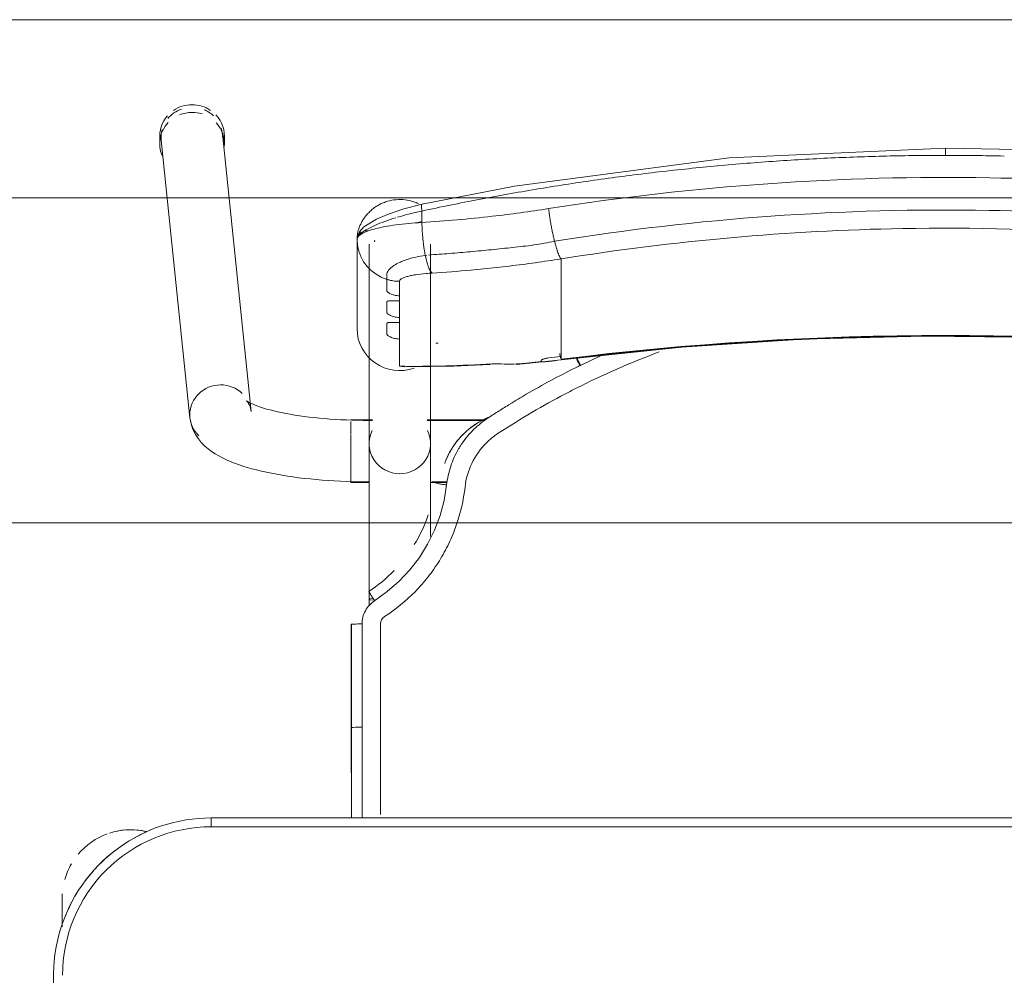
# Model space of a CAD drawing. Header units: metres. Extents: x 3 to 42.2, y -72.9 to -48.7.
# Tile 154 of 189: x 37.361 to 37.693, y -53.634 to -53.313. Entities that reach past the tile are written whole.
import ezdxf

# ---------------------------------------------------------------- set-up
doc = ezdxf.new("R2010")
doc.units = ezdxf.units.M
for name, color, linetype, lineweight in [('G-ANNO-SYMB', 7, 'Continuous', 9), ('I-FURN', 7, 'Continuous', 18), ('M-EQPM', 7, 'Continuous', 18)]:
    doc.layers.add(name, color=color, linetype=linetype, lineweight=lineweight)

# ---------------------------------------------------------------- blocks, each defined once
blk = doc.blocks.new('ConjuntoParaAlunoTamanho6 - CJA06_ConjuntoParaAlunoTamanho6-V10-1PAV')
at = {"layer": 'I-FURN', "color": 253, "true_color": 0xaaaaaa}
for p, q in [((-0.2335379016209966, 0.2018170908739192), (-0.2432124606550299, 0.2952560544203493)), ((-0.2643023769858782, 0.2945585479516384), (-0.2643023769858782, 0.2919703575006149)), ((-0.2638023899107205, 0.2931241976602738), (-0.2541278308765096, 0.1996852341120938)), ((-0.2425404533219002, 0.2919703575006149), (-0.2425404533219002, 0.2945585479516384)), ((-0.1978999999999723, 0.2596939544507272), (-0.1978999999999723, 0.2296403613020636)), ((-0.192069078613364, 0.2589589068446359), (-0.192024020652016, 0.2590556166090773)), ((-0.192024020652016, 0.2590556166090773), (-0.1919206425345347, 0.2594856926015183)), ((-0.1973389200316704, 0.2558006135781), (-0.1966477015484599, 0.2539495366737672)), ((-0.1938499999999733, 0.2581242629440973), (-0.1938499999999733, 0.190968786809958)), ((-0.1731499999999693, 0.190968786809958), (-0.1731499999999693, 0.2581242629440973)), ((-0.1966476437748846, 0.2539494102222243), (-0.1956994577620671, 0.2522107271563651)), ((-0.1956994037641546, 0.2522106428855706), (-0.1945122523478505, 0.2506185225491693)), ((-0.1749254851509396, 0.2543538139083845), (-0.174369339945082, 0.2544094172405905)), ((-0.1292314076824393, 0.2438022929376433), (-0.1292314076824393, 0.253173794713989)), ((-0.1292314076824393, 0.2421389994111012), (-0.1292314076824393, 0.2438022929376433)), ((-0.1292314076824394, 0.2421389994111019), (-0.1292314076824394, 0.2365253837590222)), ((-0.1836599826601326, 0.2407252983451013), (-0.1836599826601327, 0.2390378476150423)), ((-0.1292314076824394, 0.2365253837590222), (-0.1292314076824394, 0.2348620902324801)), ((-0.1836599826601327, 0.2334483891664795), (-0.1836599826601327, 0.2317609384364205)), ((-0.1292314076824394, 0.2348620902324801), (-0.1292314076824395, 0.2292484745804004)), ((-0.1292314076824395, 0.2292484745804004), (-0.1292314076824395, 0.2275851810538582)), ((-0.1836599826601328, 0.2261714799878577), (-0.1836599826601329, 0.2170112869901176)), ((-0.1292314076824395, 0.2275851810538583), (-0.1292314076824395, 0.2219715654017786)), ((-0.1441419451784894, 0.2175731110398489), (-0.1292586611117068, 0.219152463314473)), ((-0.1292314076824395, 0.2219715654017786), (-0.1292314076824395, 0.2203082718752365)), ((-0.1159764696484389, 0.2204774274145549), (-0.1226984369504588, 0.2173238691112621)), ((-0.1836599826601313, 0.2170112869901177), (-0.1818018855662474, 0.2167931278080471)), ((-0.1927135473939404, 0.1989367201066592), (-0.1999999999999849, 0.1989367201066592)), ((-0.154736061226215, 0.1989367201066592), (-0.1742864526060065, 0.1989367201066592)), ((-0.199999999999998, 0.1984449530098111), (-0.199999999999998, 0.1941086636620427)), ((-0.1927106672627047, 0.1987867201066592), (-0.1938499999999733, 0.1987867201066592)), ((-0.1938499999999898, 0.1987867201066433), (-0.1938499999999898, 0.1984502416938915)), ((-0.1938499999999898, 0.1984502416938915), (-0.1938499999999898, 0.1976441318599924)), ((-0.1549429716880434, 0.1987867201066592), (-0.1742893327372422, 0.1987867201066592)), ((-0.199999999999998, 0.1939272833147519), (-0.1999999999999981, 0.1857513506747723)), ((-0.1938499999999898, 0.1936664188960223), (-0.1938499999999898, 0.1916047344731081)), ((-0.1999999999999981, 0.1857279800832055), (-0.1999999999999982, 0.1792198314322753)), ((-0.1938499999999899, 0.1868796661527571), (-0.1938499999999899, 0.185819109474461)), ((-0.1938499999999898, 0.1837095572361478), (-0.1938499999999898, 0.1858191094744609)), ((-0.1999999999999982, 0.1791583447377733), (-0.1999999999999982, 0.1779367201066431)), ((-0.1938499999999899, 0.1780867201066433), (-0.1938499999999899, 0.1795051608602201)), ((-0.1999999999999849, 0.1779367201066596), (-0.1937679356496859, 0.1779367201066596)), ((-0.173232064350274, 0.1779367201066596), (-0.1675962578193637, 0.1779367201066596)), ((-0.1726767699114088, 0.1780867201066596), (-0.1675711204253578, 0.1780867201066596)), ((-0.1938499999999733, 0.1385735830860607), (-0.1938499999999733, 0.1364339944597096)), ((-0.19982526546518, 0.1302070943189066), (-0.1998241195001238, 0.0953009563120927)), ((-0.1998165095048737, 0.06488258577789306), (-0.1998241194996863, 0.09530105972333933)), ((-0.1998241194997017, 0.09530105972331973), (-0.1998198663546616, 0.09528842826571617)), ((-0.196225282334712, 0.0955583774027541), (-0.1973810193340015, 0.09554367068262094)), ((0.2470000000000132, 0.06496651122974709), (-0.2469999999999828, 0.06496651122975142)), ((-0.2469999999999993, 0.06496651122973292), (-0.2469999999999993, 0.06196651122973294)), ((0.2470000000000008, 0.06496651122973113), (-0.2469999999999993, 0.06496651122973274)), ((-0.297125, 0.02878273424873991), (-0.297125, 0.0379715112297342)), ((-0.2971250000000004, 0.03797151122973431), (-0.2971250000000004, 0.02827850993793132)), ((-0.2999999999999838, 0.01196651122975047), (-0.2999999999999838, -0.3320334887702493))]:
    blk.add_line(p, q, dxfattribs=at)
at = {"layer": 'I-FURN', "color": 253, "true_color": 0xaaaaaa, "flags": 128}
for points in [[(0.0001000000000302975, 0.290399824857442), (-0.07266958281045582, 0.2872143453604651), (-0.1448601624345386, 0.277701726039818), (-0.176032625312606, 0.2716064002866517)], [(0.1762326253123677, 0.2716064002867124), (0.1033140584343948, 0.2839819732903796), (0.03017500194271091, 0.2898535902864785), (0.0001000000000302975, 0.290399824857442)], [(-0.1760343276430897, 0.2716060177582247), (-0.1821754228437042, 0.2699680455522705), (-0.1876074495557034, 0.2681172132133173), (-0.1913128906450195, 0.2665180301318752), (-0.195567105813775, 0.2639038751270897), (-0.1970794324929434, 0.2622558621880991), (-0.1976471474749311, 0.2611297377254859), (-0.1978999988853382, 0.2597125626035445)], [(-0.1760658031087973, 0.2692828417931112), (-0.1760658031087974, 0.2683125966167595), (-0.1760658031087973, 0.2673423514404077), (-0.1760658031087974, 0.2663721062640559), (-0.1760658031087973, 0.2654018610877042)], [(-0.1978999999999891, 0.2596939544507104), (-0.1977587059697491, 0.2577280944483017), (-0.1973389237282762, 0.2558006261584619)], [(-0.1978999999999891, 0.2596939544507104), (-0.1978999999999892, 0.2521805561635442), (-0.1978999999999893, 0.244667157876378), (-0.1978999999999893, 0.2371537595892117), (-0.1978999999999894, 0.2296403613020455)], [(-0.1978999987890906, 0.2446838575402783), (-0.197899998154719, 0.2521977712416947), (-0.1978999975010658, 0.2597116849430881)], [(-0.1945121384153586, 0.2506183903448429), (-0.1931094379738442, 0.2492039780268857), (-0.191518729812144, 0.2479946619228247)], [(-0.1915186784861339, 0.2479946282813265), (-0.1897706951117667, 0.2470146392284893), (-0.1879002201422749, 0.2462823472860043)], [(-0.1878999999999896, 0.2424255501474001), (-0.1878999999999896, 0.2433897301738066), (-0.1878999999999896, 0.2443539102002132), (-0.1878999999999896, 0.2453180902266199), (-0.1878999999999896, 0.2462822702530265)], [(-0.1836599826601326, 0.2456094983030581), (-0.1836599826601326, 0.2443884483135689), (-0.1836599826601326, 0.2431673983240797), (-0.1836599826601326, 0.2419463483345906), (-0.1836599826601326, 0.2407252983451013)], [(-0.1878999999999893, 0.2351486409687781), (-0.1878999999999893, 0.2360322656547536), (-0.1878999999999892, 0.2369158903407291), (-0.1878999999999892, 0.2377995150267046), (-0.1878999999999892, 0.2386831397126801)], [(-0.1836599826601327, 0.2390378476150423), (-0.1836599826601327, 0.2376404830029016), (-0.1836599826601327, 0.2362431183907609), (-0.1836599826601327, 0.2348457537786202), (-0.1836599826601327, 0.2334483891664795)], [(-0.1878999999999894, 0.2278717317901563), (-0.1878999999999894, 0.2287553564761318), (-0.1878999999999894, 0.2296389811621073), (-0.1878999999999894, 0.2305226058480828), (-0.1878999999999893, 0.2314062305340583)], [(-0.1836599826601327, 0.2317609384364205), (-0.1836599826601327, 0.2303635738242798), (-0.1836599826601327, 0.2289662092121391), (-0.1836599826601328, 0.2275688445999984), (-0.1836599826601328, 0.2261714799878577)], [(-0.1292586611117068, 0.219152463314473), (-0.08865069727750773, 0.2234198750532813), (-0.04790057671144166, 0.2260954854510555), (-0.007073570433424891, 0.2271749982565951), (0.03376492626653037, 0.2266566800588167), (0.07454949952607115, 0.2245413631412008), (0.1152148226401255, 0.2208324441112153), (0.1294586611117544, 0.2191524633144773)], [(-0.1358999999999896, 0.2186998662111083), (-0.1358999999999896, 0.218777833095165), (-0.1358999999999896, 0.2188557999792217), (-0.1358999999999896, 0.2189337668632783), (-0.1358999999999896, 0.219011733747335)], [(-0.1292314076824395, 0.2203082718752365), (-0.1292314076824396, 0.2200743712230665), (-0.1292314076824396, 0.2198404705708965), (-0.1292314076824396, 0.2196065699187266), (-0.1292314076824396, 0.2193726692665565)], [(-0.1811141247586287, 0.2167731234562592), (-0.1653257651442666, 0.2170099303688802), (-0.1533056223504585, 0.2176050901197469)], [(-0.2335379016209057, 0.2018170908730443), (-0.233728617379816, 0.2028696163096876), (-0.2340307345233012, 0.2037613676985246), (-0.2343720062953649, 0.2044473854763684), (-0.2346851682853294, 0.2049236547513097), (-0.2349211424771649, 0.205211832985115), (-0.2350504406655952, 0.2053439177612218), (-0.2350704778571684, 0.2053619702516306)], [(-0.2350704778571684, 0.2053619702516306), (-0.2350077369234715, 0.2053133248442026), (-0.2348200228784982, 0.2051835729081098), (-0.2345106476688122, 0.2049931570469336), (-0.2340848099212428, 0.204758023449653), (-0.2335484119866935, 0.2044905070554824), (-0.2329074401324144, 0.2042001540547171), (-0.2321676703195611, 0.2038943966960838), (-0.2313345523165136, 0.2035790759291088), (-0.2304131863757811, 0.2032588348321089), (-0.2294083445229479, 0.2029374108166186), (-0.2283245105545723, 0.2026178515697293), (-0.227165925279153, 0.2023026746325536), (-0.2259366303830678, 0.2019939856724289), (-0.2246405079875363, 0.2016935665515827), (-0.2232813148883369, 0.2014029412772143), (-0.2218627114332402, 0.201123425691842), (-0.2203882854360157, 0.2008561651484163), (-0.2188615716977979, 0.2006021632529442), (-0.2172860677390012, 0.2003623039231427), (-0.2156652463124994, 0.2001373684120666), (-0.214002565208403, 0.1999280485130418), (-0.2123014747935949, 0.1997349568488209), (-0.2105654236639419, 0.1995586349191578), (-0.2087978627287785, 0.1993995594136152), (-0.207002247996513, 0.199258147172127), (-0.2051820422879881, 0.1991347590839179), (-0.2033407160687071, 0.1990297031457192), (-0.2014817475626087, 0.1989432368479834), (-0.1996086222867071, 0.1988755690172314), (-0.1977248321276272, 0.1988268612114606), (-0.1958338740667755, 0.1987972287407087), (-0.1939392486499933, 0.1987867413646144), (-0.1938499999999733, 0.1987867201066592)], [(-0.2541278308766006, 0.1996852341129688), (-0.2537524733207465, 0.1976222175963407), (-0.2531060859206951, 0.1957226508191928), (-0.2522614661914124, 0.1940331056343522), (-0.2512866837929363, 0.1925592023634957), (-0.2502318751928, 0.1912808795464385), (-0.2491278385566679, 0.19016772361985), (-0.2479903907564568, 0.1891887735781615), (-0.2468256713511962, 0.1883170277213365), (-0.2456343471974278, 0.1875306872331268), (-0.2444143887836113, 0.186812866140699), (-0.2431627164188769, 0.1861507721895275), (-0.2418761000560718, 0.1855348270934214), (-0.2405516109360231, 0.1849579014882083), (-0.2391868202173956, 0.1844147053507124), (-0.237779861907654, 0.1839013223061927), (-0.236329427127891, 0.1834148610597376), (-0.2348347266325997, 0.1829531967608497), (-0.2332954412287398, 0.1825147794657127), (-0.2317116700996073, 0.1820984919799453), (-0.2300838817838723, 0.1817035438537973), (-0.228412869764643, 0.1813293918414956), (-0.226699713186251, 0.1809756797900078), (-0.2249457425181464, 0.180642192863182), (-0.2231525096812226, 0.180328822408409), (-0.2213217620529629, 0.1800355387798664), (-0.219455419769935, 0.1797623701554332), (-0.2175555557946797, 0.1795093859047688), (-0.2156243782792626, 0.1792766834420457), (-0.2136642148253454, 0.1790643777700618), (-0.2116774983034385, 0.1788725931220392), (-0.2096667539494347, 0.1787014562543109), (-0.207634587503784, 0.1785510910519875), (-0.2055836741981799, 0.1784216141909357), (-0.2035167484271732, 0.1783131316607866), (-0.2014365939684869, 0.178225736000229), (-0.199346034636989, 0.1781595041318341), (-0.197247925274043, 0.1781144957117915), (-0.1951451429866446, 0.1780907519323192), (-0.1938499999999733, 0.1780867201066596)], [(-0.1938499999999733, 0.1385735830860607), (-0.1938499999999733, 0.1405709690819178), (-0.1938499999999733, 0.1425707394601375), (-0.1938499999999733, 0.1445696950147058), (-0.1938499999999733, 0.1465646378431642), (-0.1938499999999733, 0.1485523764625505), (-0.1938499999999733, 0.1505297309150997), (-0.1938499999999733, 0.1524935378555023), (-0.1938499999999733, 0.1544406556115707), (-0.1938499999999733, 0.1563679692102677), (-0.1938499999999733, 0.1582723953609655), (-0.1938499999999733, 0.1601508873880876), (-0.1938499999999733, 0.1620004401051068), (-0.1938499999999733, 0.1638180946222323), (-0.1938499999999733, 0.1656009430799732), (-0.1938499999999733, 0.1673461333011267), (-0.1938499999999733, 0.1690508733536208), (-0.1938499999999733, 0.170712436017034), (-0.1938499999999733, 0.1723281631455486), (-0.1938499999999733, 0.1738954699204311), (-0.1938499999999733, 0.1754118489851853), (-0.1938499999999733, 0.1768748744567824), (-0.1938499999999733, 0.1782822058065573), (-0.1938499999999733, 0.1796315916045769), (-0.1938499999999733, 0.1809208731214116), (-0.1938499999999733, 0.1821479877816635), (-0.1938499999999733, 0.1833109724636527), (-0.1938499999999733, 0.1844079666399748), (-0.1938499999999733, 0.1854372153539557), (-0.1938499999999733, 0.1863970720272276), (-0.1938499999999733, 0.1872860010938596), (-0.1938499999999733, 0.1881025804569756), (-0.1938499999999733, 0.1888455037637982), (-0.1938499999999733, 0.1895135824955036), (-0.1938499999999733, 0.1901057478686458), (-0.1938499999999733, 0.1906210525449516), (-0.1938499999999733, 0.190968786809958)], [(-0.1731499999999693, 0.190968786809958), (-0.1731499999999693, 0.1905139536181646), (-0.1731499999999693, 0.189981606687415), (-0.1731499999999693, 0.1893725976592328), (-0.1731499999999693, 0.1886879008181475), (-0.1731499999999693, 0.1879286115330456), (-0.1731499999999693, 0.1870959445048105), (-0.173149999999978, 0.1861912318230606), (-0.173149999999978, 0.1852159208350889), (-0.173149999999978, 0.1841715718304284), (-0.173149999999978, 0.1830598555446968), (-0.173149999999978, 0.1818825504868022), (-0.173149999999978, 0.1806415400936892), (-0.173149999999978, 0.1793388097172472), (-0.173149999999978, 0.1779764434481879), (-0.173149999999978, 0.1765566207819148), (-0.173149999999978, 0.1750816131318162), (-0.173149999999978, 0.1735537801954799), (-0.173149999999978, 0.1719755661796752), (-0.173149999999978, 0.1703494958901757), (-0.173149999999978, 0.1686781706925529), (-0.173149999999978, 0.1669642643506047), (-0.173149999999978, 0.1652105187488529), (-0.173149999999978, 0.1634197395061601), (-0.173149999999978, 0.1615947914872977), (-0.173149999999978, 0.1597385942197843)], [(-0.1684099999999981, 0.1843835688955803), (-0.1684099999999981, 0.1843688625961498), (-0.1684099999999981, 0.1843541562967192), (-0.1684099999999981, 0.1843394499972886), (-0.1684099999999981, 0.184324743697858)], [(-0.1677424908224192, 0.1770641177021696), (-0.1686080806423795, 0.1718750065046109), (-0.1699665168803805, 0.1667882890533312), (-0.1718069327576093, 0.1618511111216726), (-0.1741455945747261, 0.1571266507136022), (-0.1769279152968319, 0.1526472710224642), (-0.1801293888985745, 0.1484554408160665), (-0.183741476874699, 0.1446112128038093), (-0.1877058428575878, 0.1411317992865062), (-0.1919863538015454, 0.1380495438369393)], [(-0.1962270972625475, 0.1302521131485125), (-0.1962262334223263, 0.1233088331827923), (-0.1962256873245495, 0.1163650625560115), (-0.1962254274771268, 0.1094205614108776), (-0.1962253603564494, 0.1024936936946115), (-0.1962252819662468, 0.09555841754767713)], [(-0.1973810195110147, 0.09554367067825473), (-0.1984075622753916, 0.09550450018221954), (-0.1992035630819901, 0.09544490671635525), (-0.199690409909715, 0.09537093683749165), (-0.1998241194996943, 0.09530106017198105)], [(-0.2469999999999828, 0.06496651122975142), (-0.2491194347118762, 0.06492411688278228), (-0.2512354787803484, 0.064797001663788), (-0.2533447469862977, 0.06458536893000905), (-0.2554438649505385, 0.06428955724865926), (-0.2575294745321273, 0.06391003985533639), (-0.2595982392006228, 0.06344742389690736), (-0.2616468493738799, 0.0629024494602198), (-0.2636720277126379, 0.06227598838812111), (-0.2656705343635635, 0.06156904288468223), (-0.2676391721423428, 0.06078274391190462), (-0.2695747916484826, 0.05991834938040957), (-0.271474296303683, 0.05897724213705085), (-0.2733346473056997, 0.05796092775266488), (-0.2751528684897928, 0.05687103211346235), (-0.2769260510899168, 0.05570929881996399), (-0.2786513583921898, 0.05447758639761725), (-0.2803260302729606, 0.0531778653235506), (-0.2819473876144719, 0.05181221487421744), (-0.2835128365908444, 0.05038281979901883), (-0.2850198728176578, 0.04889196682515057), (-0.2864660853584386, 0.04734204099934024), (-0.2878491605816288, 0.04573552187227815), (-0.289166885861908, 0.04407497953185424), (-0.2904171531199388, 0.04236307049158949), (-0.2915979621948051, 0.04060253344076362), (-0.2927074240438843, 0.03879618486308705), (-0.293743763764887, 0.03694691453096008), (-0.2947053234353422, 0.03505768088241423), (-0.2955905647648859, 0.03313150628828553), (-0.2963980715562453, 0.03117147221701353), (-0.2971265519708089, 0.02918071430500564), (-0.2977748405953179, 0.0271624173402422), (-0.2983419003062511, 0.02511981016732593), (-0.298826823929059, 0.02305616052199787), (-0.2992288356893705, 0.020974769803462), (-0.2995472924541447, 0.01887896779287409), (-0.2997816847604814, 0.01677210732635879), (-0.2999316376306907, 0.01465755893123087), (-0.2999969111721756, 0.01253870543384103), (-0.2999999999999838, 0.01196651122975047)], [(0.2469999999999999, 0.0619665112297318), (0.1234999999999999, 0.0619665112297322), (-1.453485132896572e-16, 0.06196651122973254), (-0.1235000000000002, 0.06196651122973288), (-0.2470000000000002, 0.06196651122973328)], [(-0.2469999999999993, 0.06196651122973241), (-0.1234999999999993, 0.0619665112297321), (7.44471151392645e-16, 0.06196651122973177), (0.1235000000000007, 0.06196651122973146), (0.2470000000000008, 0.06196651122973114)], [(-0.2971249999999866, 0.03797151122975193), (-0.2971249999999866, 0.0379579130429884), (-0.2971249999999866, 0.03791714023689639), (-0.2971249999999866, 0.0378492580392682), (-0.2971249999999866, 0.03775437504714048), (-0.2971249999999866, 0.03763264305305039), (-0.2971249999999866, 0.03748425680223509), (-0.2971249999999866, 0.03730945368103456), (-0.2971249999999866, 0.03710851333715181), (-0.2971249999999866, 0.03688175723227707), (-0.2971249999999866, 0.03662954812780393), (-0.2971249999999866, 0.03635228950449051), (-0.2971249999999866, 0.03605042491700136), (-0.2971249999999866, 0.03572443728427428), (-0.2971249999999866, 0.03537484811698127), (-0.2971249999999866, 0.03500221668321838), (-0.2971249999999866, 0.0346071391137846), (-0.2971249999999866, 0.03419024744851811), (-0.2971249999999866, 0.03375220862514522), (-0.2971249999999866, 0.03329372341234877), (-0.2971249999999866, 0.03281552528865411), (-0.2971249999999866, 0.03231837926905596), (-0.2971249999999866, 0.03180308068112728), (-0.2971249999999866, 0.03127045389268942), (-0.2971249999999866, 0.0307213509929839), (-0.2971249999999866, 0.03015665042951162), (-0.2971249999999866, 0.02957725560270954), (-0.2971249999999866, 0.02898409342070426)]]:
    blk.add_lwpolyline(points, dxfattribs=at)
at = {"layer": 'I-FURN', "color": 253, "true_color": 0xaaaaaa}
for centre, radius, start, end in [((-0.2470000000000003, 0.01196651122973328), 0.05000000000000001, 89.99999999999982, 179.9999999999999), ((-0.2469999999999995, 0.01196651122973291), 0.05, 90.00000000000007, 180.0000000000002), ((-0.274125, 0.03797151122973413), 0.02299999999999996, 76.78757610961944, 107.9999999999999), ((-0.274125, 0.03797151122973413), 0.02299999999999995, 76.40433790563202, 104.4669156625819), ((-0.2469999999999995, 0.01196651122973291), 0.05300000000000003, 112.4999999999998, 122.6999338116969), ((-0.274125, 0.03797151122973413), 0.02300000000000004, 109.9274386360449, 140.0230900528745), ((-0.2469999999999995, 0.01196651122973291), 0.05300000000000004, 127.1606960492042, 143.1496439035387), ((-0.274125, 0.03797151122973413), 0.02300000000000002, 149.9762060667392, 164.3449802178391), ((-0.2469999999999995, 0.01196651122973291), 0.05300000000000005, 147.3000658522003, 157.4999999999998), ((-0.274125, 0.03797151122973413), 0.023, 176.566897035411, 179.9999999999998)]:
    blk.add_arc(centre, radius, start, end, dxfattribs=at)
for centre, major_axis, ratio, start_param, end_param in [((-0.2534214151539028, 0.2945585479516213), (0.01088096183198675, 0), 0.9659258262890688, 1.570796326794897, 2.185057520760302), ((-0.2534214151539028, 0.2945585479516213), (0.01088096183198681, 0), 0.9659258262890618, 0.9594267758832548, 1.570796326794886), ((-0.2535074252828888, 0.2941901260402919), (0.01029496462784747, 0.001065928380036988), 0.9671584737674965, 1.815725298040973, 2.361641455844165), ((-0.2534214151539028, 0.2919703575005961), (0.01088096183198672, 0), 0.9659258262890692, 1.570796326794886, 1.965237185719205), ((-0.2534214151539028, 0.2919703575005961), (0.01088096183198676, 0), 0.9659258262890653, 1.257623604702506, 1.559899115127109), ((-0.2535074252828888, 0.2941901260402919), (0.01029496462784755, 0.001065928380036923), 0.9671584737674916, 0.6855924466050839, 1.060104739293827), ((-0.2534214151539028, 0.2945585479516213), (0.01088096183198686, 0), 0.9659258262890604, 6.170166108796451, 7.02045695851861), ((-0.2534214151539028, 0.2919703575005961), (0.01088096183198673, 0), 0.9659258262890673, 2.404267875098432, 3.526261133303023), ((-0.2534214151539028, 0.2945585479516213), (0.01088096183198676, 0), 0.9659258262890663, 2.438822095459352, 3.243524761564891), ((-0.2534214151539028, 0.2919703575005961), (0.0108809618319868, 0), 0.9659258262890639, 6.182855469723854, 7.01545390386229), ((-0.2535074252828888, 0.2941901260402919), (0.01029496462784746, 0.001065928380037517), 0.9671584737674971, 2.780210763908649, 3.14159265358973), ((-0.2535074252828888, 0.2941901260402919), (0.01029496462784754, 0.001065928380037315), 0.9671584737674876, 6.183379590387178, 6.464027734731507), ((-0.1834999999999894, 0.2296403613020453), (-0.01439999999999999, 1.543589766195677e-16), 0.9781476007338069, 0, 1.909657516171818), ((9.999999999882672e-05, -0.7715866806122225), (1.021100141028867, 0), 0.9781476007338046, 1.44377104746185, 1.697821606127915), ((9.999999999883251e-05, -0.7711708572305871), (1.0208981, 0), 0.9781476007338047, 1.443771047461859, 1.697821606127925), ((-0.1792715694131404, 0.6012766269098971), (0.385, 0), 0.9781476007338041, 4.732926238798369, 4.735012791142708), ((-0.1792715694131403, 0.6035636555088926), (0.3950000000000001, 0), 0.9781476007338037, 4.828782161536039, 4.83941425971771), ((-0.1792715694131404, 0.6022122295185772), (0.3947979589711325, 0), 0.9781476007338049, 4.828841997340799, 4.839414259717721), ((-0.1304982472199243, 0.2290753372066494), (-0.001239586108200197, 0.009922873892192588), 0.02633907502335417, 2.463315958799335, 2.78923363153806), ((-0.1792715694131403, 0.6033557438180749), (0.3949999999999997, 0), 0.978147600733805, 4.701278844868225, 4.780292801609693), ((-0.1450124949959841, 0.2275351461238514), (-0.0008705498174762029, 0.009962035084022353), 0.01850094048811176, 2.95752618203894, 3.350225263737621), ((-0.1792715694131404, 0.6026280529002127), (0.3949999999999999, 0), 0.9781476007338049, 4.801491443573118, 4.82254091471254), ((-0.2438328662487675, 0.2007511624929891), (0.01029496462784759, 0.001065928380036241), 0.9671584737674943, 1.4709906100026, 3.041786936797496), ((-0.2438328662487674, 0.2007511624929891), (0.01029496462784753, 0.001065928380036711), 0.9671584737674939, 0.6855924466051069, 1.470990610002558), ((-0.2438328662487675, 0.200751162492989), (0.01029496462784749, 0.001065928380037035), 0.9671584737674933, 3.041786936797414, 3.827185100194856), ((-0.1834999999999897, 0.1909687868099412), (0.01035, 0), 0.9781476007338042, 2.686586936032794, 4.712388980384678), ((-0.1834999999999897, 0.1909687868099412), (0.01035000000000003, 0), 0.9781476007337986, 4.712388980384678, 6.738191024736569), ((-0.1834999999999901, 0.1385735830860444), (0.01035000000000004, 0), 0.06975647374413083, 2.648424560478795, 3.665191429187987)]:
    blk.add_ellipse(centre, major_axis=major_axis, ratio=ratio, start_param=start_param, end_param=end_param, dxfattribs=at)
for points in [[(0.0001000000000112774, 0.2903571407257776), (0.0001000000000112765, 0.2902912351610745), (0.0001000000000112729, 0.2900051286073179), (0.0001000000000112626, 0.2891558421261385), (0.0001000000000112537, 0.2884139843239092), (0.0001000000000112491, 0.2880248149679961)], [(-0.0592946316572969, 0.2859072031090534), (-0.06587565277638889, 0.2854382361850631), (-0.07244736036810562, 0.2848919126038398), (-0.07900653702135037, 0.2842687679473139)], [(-0.03952650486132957, 0.2870815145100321), (-0.04612297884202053, 0.2867677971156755), (-0.05271335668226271, 0.2863761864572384), (-0.05929442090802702, 0.2859072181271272)], [(-0.01972185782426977, 0.2877884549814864), (-0.02632733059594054, 0.2876310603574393), (-0.03292992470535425, 0.2873952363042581), (-0.03952642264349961, 0.2870815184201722)], [(0.0001000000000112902, 0.2880248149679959), (-0.006508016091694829, 0.288024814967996), (-0.01311637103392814, 0.2879458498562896), (-0.01972184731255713, 0.2877884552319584)], [(0.01992242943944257, 0.287788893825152), (0.01331661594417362, 0.287946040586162), (0.006708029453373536, 0.2880248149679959), (0.0001000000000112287, 0.288024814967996)], [(-0.09864346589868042, 0.2821693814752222), (-0.1051744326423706, 0.2813931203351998), (-0.1116896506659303, 0.2805405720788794), (-0.1181860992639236, 0.2796131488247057)], [(-0.07900690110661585, 0.2842687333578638), (-0.08556602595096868, 0.2836455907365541), (-0.09211261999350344, 0.282945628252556), (-0.09864346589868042, 0.2821693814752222)], [(-0.1181862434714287, 0.2796131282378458), (-0.1246826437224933, 0.2786857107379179), (-0.131160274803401, 0.2776834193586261), (-0.1376161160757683, 0.2766076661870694)], [(-0.1376161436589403, 0.2766076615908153), (-0.1440720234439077, 0.275531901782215), (-0.150506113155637, 0.2743826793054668), (-0.1569153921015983, 0.2731614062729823)], [(-0.1569155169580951, 0.2731613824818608), (-0.163324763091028, 0.2719401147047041), (-0.1697091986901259, 0.270646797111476), (-0.1760658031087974, 0.2692828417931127)], [(-0.1334597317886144, 0.2700975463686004), (-0.1333915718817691, 0.2695629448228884), (-0.1332445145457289, 0.2684805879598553), (-0.1329950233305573, 0.2668394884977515), (-0.13271980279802, 0.2652023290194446), (-0.1324223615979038, 0.2635911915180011), (-0.1321069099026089, 0.2620269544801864), (-0.1317774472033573, 0.2605307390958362), (-0.131551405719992, 0.2595920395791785), (-0.1314375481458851, 0.2591403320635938)], [(-0.176065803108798, 0.2654018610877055), (-0.1791352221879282, 0.2652333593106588), (-0.1850371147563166, 0.2646984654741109), (-0.1921907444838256, 0.2633749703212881), (-0.1968242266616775, 0.2616500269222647), (-0.1978999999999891, 0.2603482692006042), (-0.1978999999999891, 0.2596939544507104)], [(-0.1760890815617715, 0.2657671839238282), (-0.1766991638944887, 0.265610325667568), (-0.1773066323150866, 0.2654480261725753), (-0.1779078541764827, 0.2652812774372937)], [(-0.176065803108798, 0.2654018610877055), (-0.1760589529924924, 0.2649819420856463), (-0.1760367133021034, 0.2641342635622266), (-0.1759782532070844, 0.2628495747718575), (-0.1758952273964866, 0.2615619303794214), (-0.175788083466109, 0.2602816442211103), (-0.17565767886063, 0.2590190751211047), (-0.1755052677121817, 0.2577841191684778), (-0.1753320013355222, 0.2565866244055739), (-0.175139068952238, 0.255436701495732), (-0.17499849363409, 0.2547076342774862), (-0.1749255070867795, 0.2543539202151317)], [(-0.1292314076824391, 0.2531737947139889), (-0.1293198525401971, 0.253273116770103), (-0.1295044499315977, 0.2535308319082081), (-0.1298007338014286, 0.2540876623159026), (-0.1301127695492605, 0.2548082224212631), (-0.130436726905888, 0.2556848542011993), (-0.1307683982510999, 0.2567045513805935), (-0.1311037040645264, 0.2578555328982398), (-0.1313268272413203, 0.2587010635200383), (-0.1314375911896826, 0.259140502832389)], [(-0.1749255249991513, 0.2543540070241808), (-0.1748359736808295, 0.2539200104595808), (-0.1746487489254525, 0.2530845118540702), (-0.1743466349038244, 0.2519451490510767), (-0.1740270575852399, 0.2509327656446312), (-0.1736938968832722, 0.2500587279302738), (-0.1733510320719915, 0.2493354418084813), (-0.1730027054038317, 0.2487702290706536), (-0.1727696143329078, 0.2485030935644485), (-0.1726535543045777, 0.2483980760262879)], [(-0.1596417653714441, 0.2493873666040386), (-0.1639834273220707, 0.2489945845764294), (-0.1683216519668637, 0.2486649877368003), (-0.1726535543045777, 0.2483980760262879)], [(-0.1552990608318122, 0.2498012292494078), (-0.1567469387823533, 0.2496562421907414), (-0.1581945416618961, 0.2495182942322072), (-0.1596417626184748, 0.2493873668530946)], [(-0.1509547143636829, 0.2502573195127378), (-0.1524030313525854, 0.2500982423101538), (-0.1538511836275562, 0.249946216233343), (-0.1552990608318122, 0.2498012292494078)], [(-0.1466093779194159, 0.2507557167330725), (-0.1480579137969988, 0.2505825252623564), (-0.1495063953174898, 0.2504163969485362), (-0.1509547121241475, 0.2502573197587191)], [(-0.1422637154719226, 0.2512964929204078), (-0.143712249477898, 0.2511091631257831), (-0.1451608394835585, 0.2509289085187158), (-0.1466093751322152, 0.2507557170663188)], [(-0.1879001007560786, 0.2462823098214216), (-0.1875579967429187, 0.2461749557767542), (-0.1868655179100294, 0.2459854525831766), (-0.1858079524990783, 0.2457777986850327), (-0.1847375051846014, 0.245647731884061), (-0.1840192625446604, 0.2456134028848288), (-0.1836599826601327, 0.2456094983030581)], [(-0.1878999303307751, 0.2473993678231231), (-0.1878996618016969, 0.2475213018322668), (-0.1878992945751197, 0.2476493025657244), (-0.1878987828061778, 0.2477842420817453)], [(-0.1358494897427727, 0.2186013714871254), (-0.135866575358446, 0.2186169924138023), (-0.1358918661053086, 0.2186492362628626), (-0.1359000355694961, 0.2186828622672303), (-0.1358999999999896, 0.2186998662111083)], [(-0.1358999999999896, 0.219011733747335), (-0.1358974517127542, 0.2190478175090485), (-0.135862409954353, 0.2191208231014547), (-0.1357253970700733, 0.2192307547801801), (-0.1354877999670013, 0.2193475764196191), (-0.1351772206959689, 0.2194610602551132), (-0.1347943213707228, 0.2195675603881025), (-0.1343570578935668, 0.2196652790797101), (-0.1339016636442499, 0.2197447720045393), (-0.1335709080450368, 0.2197895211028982), (-0.1333999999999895, 0.2198095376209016)], [(-0.0962453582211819, 0.2218352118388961), (-0.1058408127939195, 0.2182510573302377), (-0.1151956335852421, 0.2141430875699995), (-0.124341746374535, 0.2095039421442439)], [(-0.1233517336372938, 0.2181258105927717), (-0.1235632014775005, 0.218556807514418), (-0.1237665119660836, 0.2189779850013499), (-0.1239462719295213, 0.2193574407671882)], [(-0.1539742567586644, 0.2177192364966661), (-0.1534937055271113, 0.2175210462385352), (-0.1529962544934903, 0.2175770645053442), (-0.1524701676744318, 0.2178778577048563)], [(-0.1524701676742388, 0.2178778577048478), (-0.1511336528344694, 0.2178205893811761), (-0.148400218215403, 0.2177478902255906), (-0.1455629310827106, 0.2177625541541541), (-0.1441226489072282, 0.217792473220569)], [(-0.1243563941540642, 0.2165087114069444), (-0.127170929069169, 0.2151169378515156), (-0.132758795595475, 0.2122360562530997), (-0.1382577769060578, 0.2091620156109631), (-0.140984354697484, 0.2075760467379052)], [(-0.1226979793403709, 0.2173232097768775), (-0.1229747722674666, 0.2171883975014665), (-0.1235279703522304, 0.2169178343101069), (-0.124080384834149, 0.2166453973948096), (-0.1243563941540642, 0.2165087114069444)], [(-0.1228881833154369, 0.2172303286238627), (-0.1230391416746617, 0.2175280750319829), (-0.1231915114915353, 0.2178323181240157), (-0.1233396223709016, 0.2181318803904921)], [(-0.124341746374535, 0.2095039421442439), (-0.1249439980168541, 0.2091985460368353), (-0.1261530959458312, 0.2085797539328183), (-0.127371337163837, 0.2079446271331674), (-0.1279827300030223, 0.2076228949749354)], [(-0.1279827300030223, 0.2076228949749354), (-0.1315664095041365, 0.205741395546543), (-0.1388903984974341, 0.2016844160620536), (-0.1465126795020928, 0.1969783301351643), (-0.1503956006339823, 0.1944471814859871)], [(-0.140984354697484, 0.2075760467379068), (-0.1418838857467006, 0.2070440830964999), (-0.1436780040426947, 0.2059695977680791), (-0.1454617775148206, 0.2048741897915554), (-0.1463509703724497, 0.2043213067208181)], [(-0.1463764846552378, 0.2043055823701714), (-0.1476209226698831, 0.2035451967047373), (-0.1501008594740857, 0.2020049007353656), (-0.1525577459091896, 0.2004277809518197), (-0.1537794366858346, 0.1996302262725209)], [(-0.1537794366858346, 0.1996302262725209), (-0.1554966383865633, 0.198508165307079), (-0.1586948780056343, 0.195943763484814), (-0.1613359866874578, 0.1928020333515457), (-0.1624994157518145, 0.191104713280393)], [(-0.1568013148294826, 0.1981978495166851), (-0.1557631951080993, 0.1987999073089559), (-0.1547464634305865, 0.199296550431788), (-0.1537598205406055, 0.1997100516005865)], [(-0.1650109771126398, 0.1907575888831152), (-0.164470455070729, 0.191508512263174), (-0.163310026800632, 0.1929545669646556), (-0.161349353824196, 0.1949320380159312), (-0.1591901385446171, 0.1966947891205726), (-0.1576358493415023, 0.1977121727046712), (-0.1568341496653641, 0.1981787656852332)], [(-0.1503956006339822, 0.194447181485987), (-0.1511343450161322, 0.1939646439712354), (-0.1525553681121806, 0.1929255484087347), (-0.1538574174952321, 0.191743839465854), (-0.1544771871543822, 0.1911186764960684)], [(-0.1637112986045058, 0.1892355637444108), (-0.1647895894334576, 0.1873763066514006), (-0.1665590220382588, 0.1834307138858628), (-0.1674964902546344, 0.1792013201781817), (-0.1677424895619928, 0.1770639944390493)], [(-0.1624994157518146, 0.1911047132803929), (-0.1627133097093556, 0.1907999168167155), (-0.1631293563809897, 0.1901833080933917), (-0.1635214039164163, 0.1895535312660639), (-0.1637112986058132, 0.1892355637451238)], [(-0.1544771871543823, 0.1911186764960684), (-0.1564547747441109, 0.1891182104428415), (-0.1596892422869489, 0.1845226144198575), (-0.1612418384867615, 0.1791461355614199), (-0.1615632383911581, 0.1763592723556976)], [(-0.1677424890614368, 0.1770642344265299), (-0.1682328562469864, 0.1771200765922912), (-0.1692131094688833, 0.1772481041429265), (-0.1704566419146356, 0.1774597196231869), (-0.1712817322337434, 0.1776583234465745), (-0.1714682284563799, 0.1777616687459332), (-0.1714634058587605, 0.1778021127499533)], [(-0.1739147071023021, 0.1669853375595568), (-0.175121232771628, 0.1634756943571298), (-0.1767079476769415, 0.160111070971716), (-0.1786363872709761, 0.1569620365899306)], [(-0.1854029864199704, 0.1482281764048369), (-0.1879709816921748, 0.1455767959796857), (-0.1908368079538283, 0.1432074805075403), (-0.1939136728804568, 0.1411945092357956)], [(-0.1939136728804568, 0.1411945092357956), (-0.1939293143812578, 0.1411928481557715), (-0.1938540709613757, 0.1410265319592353), (-0.1934388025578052, 0.1403259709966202), (-0.192784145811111, 0.1392806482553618), (-0.1922544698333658, 0.1384598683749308), (-0.1919863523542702, 0.1380495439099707)], [(-0.1919863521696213, 0.1380501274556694), (-0.1926489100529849, 0.1376179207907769), (-0.1938268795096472, 0.136629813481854), (-0.195191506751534, 0.1347279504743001), (-0.1960368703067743, 0.1325520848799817), (-0.1962246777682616, 0.1310361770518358), (-0.1962270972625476, 0.1302521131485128)], [(-0.1886288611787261, 0.1327672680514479), (-0.1888420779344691, 0.1326285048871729), (-0.1892217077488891, 0.1323105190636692), (-0.1896640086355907, 0.1316970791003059), (-0.1899394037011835, 0.1309924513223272), (-0.1900005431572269, 0.1305014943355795), (-0.1900014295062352, 0.130247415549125)], [(-0.196227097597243, 0.1302520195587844), (-0.1967197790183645, 0.1302517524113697), (-0.1976969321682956, 0.1302488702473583), (-0.1989137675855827, 0.1302381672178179), (-0.1996945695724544, 0.1302227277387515), (-0.1998445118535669, 0.1302108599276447), (-0.1998210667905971, 0.1302049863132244)], [(-0.1998210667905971, 0.1302049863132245), (-0.1998207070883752, 0.124380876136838), (-0.1998194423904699, 0.1127324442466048), (-0.1998196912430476, 0.1010983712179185), (-0.1998198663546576, 0.09528842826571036)], [(-0.1998180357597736, 0.121469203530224), (-0.1998182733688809, 0.1243806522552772), (-0.1998185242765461, 0.1272925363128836), (-0.1998187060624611, 0.1302043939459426)], [(-0.1998174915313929, 0.095284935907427), (-0.1998173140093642, 0.101095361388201), (-0.1998171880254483, 0.1069128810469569), (-0.1998174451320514, 0.112733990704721)], [(-0.1998198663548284, 0.09528842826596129), (-0.1998199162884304, 0.08515314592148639), (-0.1998200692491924, 0.07501788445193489), (-0.1998200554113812, 0.06488260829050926)], [(-0.1998176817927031, 0.0648826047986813), (-0.1998176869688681, 0.06836778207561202), (-0.1998176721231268, 0.07185295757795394), (-0.1998176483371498, 0.07533813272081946)]]:
    blk.add_open_spline(points, degree=3, dxfattribs=at)
for points, knots in [([(-0.1334597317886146, 0.2700975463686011), (-0.0847039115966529, 0.2777950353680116), (0.005190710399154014, 0.2841531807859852), (0.09465608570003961, 0.2762553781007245), (0.1336597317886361, 0.2700975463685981)], [-1, -1, -1, -1, -0.4444444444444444, 0, 0, 0, 0]), ([(-0.1978999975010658, 0.2597116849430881), (-0.1978992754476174, 0.2601895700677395), (-0.197828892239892, 0.2612672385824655), (-0.1974722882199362, 0.2628706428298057), (-0.1969498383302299, 0.2642975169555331), (-0.1964165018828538, 0.2654260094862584), (-0.1958545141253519, 0.2663723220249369), (-0.1953379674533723, 0.2671148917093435), (-0.1949214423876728, 0.2676569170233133), (-0.1944708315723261, 0.2681916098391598), (-0.1938161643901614, 0.2689006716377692), (-0.1929067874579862, 0.2697547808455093), (-0.1918973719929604, 0.2705252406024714), (-0.1910486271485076, 0.271071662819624), (-0.1903984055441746, 0.2714415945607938), (-0.1897348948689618, 0.2717736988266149), (-0.1888273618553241, 0.2721720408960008), (-0.1871898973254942, 0.2727458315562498), (-0.1847401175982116, 0.2732046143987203), (-0.1817407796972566, 0.2731518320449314), (-0.1792247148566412, 0.2725886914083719), (-0.1777679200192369, 0.2720030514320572), (-0.1772474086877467, 0.2717572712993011)], [0, 0, 0, 0, 0.0625, 0.125, 0.15625, 0.1875, 0.21875, 0.234375, 0.25, 0.265625, 0.28125, 0.3125, 0.34375, 0.359375, 0.375, 0.390625, 0.40625, 0.4375, 0.5, 0.5625, 0.625, 0.6613338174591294, 0.6613338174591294, 0.6613338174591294, 0.6613338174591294]), ([(-0.1842668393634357, 0.2671935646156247), (-0.1830951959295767, 0.2675445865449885), (-0.1804342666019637, 0.2682842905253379), (-0.1776024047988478, 0.2689532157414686), (-0.1760658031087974, 0.2692828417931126)], [0.7671689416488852, 0.7671689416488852, 0.7671689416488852, 0.7671689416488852, 0.875, 1, 1, 1, 1]), ([(-0.1761028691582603, 0.2715562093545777), (-0.1761586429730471, 0.2714860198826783), (-0.1762736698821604, 0.2710598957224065), (-0.1761920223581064, 0.2700340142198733), (-0.1760658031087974, 0.2692828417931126)], [0.625, 0.625, 0.625, 0.625, 0.75, 1, 1, 1, 1]), ([(-0.1760658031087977, 0.2654018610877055), (-0.1681984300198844, 0.2658977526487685), (-0.1539952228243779, 0.2671607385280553), (-0.1397741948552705, 0.2691006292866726), (-0.1334597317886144, 0.2700975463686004)], [-1, -1, -1, -1, -0.4444444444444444, 0, 0, 0, 0]), ([(-0.1314375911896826, 0.2591405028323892), (-0.0834284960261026, 0.2668293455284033), (0.005115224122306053, 0.2731845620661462), (0.09323131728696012, 0.2652914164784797), (0.1316375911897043, 0.2591405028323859)], [-1, -1, -1, -1, -0.4444444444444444, 0, 0, 0, 0]), ([(-0.197899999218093, 0.2597116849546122), (-0.1978999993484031, 0.2603422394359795), (-0.1968779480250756, 0.26186790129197), (-0.1928195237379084, 0.2641120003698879), (-0.1886535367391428, 0.2657759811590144), (-0.18615684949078, 0.2666154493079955), (-0.1848217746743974, 0.2670252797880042)], [0, 0, 0, 0, 0.25, 0.5, 0.625, 0.75, 0.75, 0.75, 0.75]), ([(-0.1964982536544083, 0.2622027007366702), (-0.1967084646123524, 0.2620722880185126), (-0.1970969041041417, 0.2617605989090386), (-0.1976913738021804, 0.26095673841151), (-0.197899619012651, 0.2602130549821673), (-0.197899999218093, 0.2597116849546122)], [0.75, 0.75, 0.75, 0.75, 0.8125, 0.875, 1, 1, 1, 1]), ([(-0.1942107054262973, 0.2625985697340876), (-0.194501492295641, 0.2626624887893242), (-0.1950241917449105, 0.2627014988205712), (-0.1955445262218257, 0.2626020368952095), (-0.1957570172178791, 0.2625375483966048)], [0.5473049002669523, 0.5473049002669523, 0.5473049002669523, 0.5473049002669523, 0.625, 0.6812683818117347, 0.6812683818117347, 0.6812683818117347, 0.6812683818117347]), ([(0.1294314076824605, 0.2531737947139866), (0.08224027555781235, 0.260753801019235), (-0.00483574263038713, 0.2670240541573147), (-0.0914775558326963, 0.2592379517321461), (-0.1292314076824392, 0.2531737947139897)], [-1, -1, -1, -1, -0.4444444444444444, 0, 0, 0, 0]), ([(-0.1738129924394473, 0.2544652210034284), (-0.1714660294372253, 0.2546246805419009), (-0.1667662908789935, 0.2549705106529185), (-0.1597010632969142, 0.2555689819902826), (-0.1538032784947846, 0.2561378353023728), (-0.1490781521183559, 0.2566274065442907), (-0.1455353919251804, 0.2570270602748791), (-0.1419759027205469, 0.2573905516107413), (-0.1384271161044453, 0.2578212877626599), (-0.1349183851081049, 0.2584197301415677), (-0.1325944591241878, 0.2588861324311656), (-0.1314375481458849, 0.2591403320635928)], [0, 0, 0, 0, 0.1666666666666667, 0.3333333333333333, 0.5, 0.5833333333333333, 0.6666666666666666, 0.75, 0.8333333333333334, 0.9166666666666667, 1, 1, 1, 1]), ([(-0.1878987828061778, 0.2477842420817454), (-0.1879118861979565, 0.2482880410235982), (-0.187502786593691, 0.249331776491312), (-0.1858826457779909, 0.2507735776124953), (-0.1839956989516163, 0.2518209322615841), (-0.182398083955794, 0.2524953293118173), (-0.1797831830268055, 0.2534413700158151), (-0.1771474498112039, 0.2540362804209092), (-0.1749255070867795, 0.2543539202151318)], [0, 0, 0, 0, 0.2, 0.4, 0.55, 0.625, 0.7, 1, 1, 1, 1]), ([(-0.1292314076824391, 0.2531737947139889), (-0.1321257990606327, 0.2527140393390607), (-0.1364697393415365, 0.2520670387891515), (-0.1408151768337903, 0.2514838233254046), (-0.1422637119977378, 0.2512964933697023)], [-1, -1, -1, -1, -0.8, -0.7, -0.7, -0.7, -0.7]), ([(-0.1879002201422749, 0.2462823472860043), (-0.187900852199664, 0.2464425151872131), (-0.1879007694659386, 0.2467045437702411), (-0.1879005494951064, 0.2470010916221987), (-0.1879004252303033, 0.2471044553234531)], [0, 0, 0, 0, 0.4, 0.6000000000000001, 0.6000000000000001, 0.6000000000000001, 0.6000000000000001]), ([(-0.1726535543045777, 0.2483980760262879), (-0.173327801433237, 0.2483565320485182), (-0.1753210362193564, 0.2482075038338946), (-0.177767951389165, 0.2479140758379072), (-0.1798484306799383, 0.2475332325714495), (-0.1816328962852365, 0.2470989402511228), (-0.1832174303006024, 0.2464649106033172), (-0.1836599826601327, 0.2458966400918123), (-0.1836599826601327, 0.2456094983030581)], [-1, -1, -1, -1, -0.8888888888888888, -0.6666666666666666, -0.5555555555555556, -0.4444444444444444, -0.2222222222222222, 0, 0, 0, 0]), ([(-0.1836599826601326, 0.2407252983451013), (-0.1842802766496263, 0.240754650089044), (-0.1851208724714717, 0.2408808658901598), (-0.1860880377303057, 0.2411678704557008), (-0.186708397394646, 0.2414201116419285), (-0.187226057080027, 0.2416987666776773), (-0.1876178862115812, 0.2419776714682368), (-0.1878401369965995, 0.2422188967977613), (-0.1878963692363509, 0.2423607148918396), (-0.1878999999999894, 0.2424255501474)], [0, 0, 0, 0, 0.25, 0.375, 0.5, 0.625, 0.75, 0.875, 1, 1, 1, 1]), ([(-0.1878999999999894, 0.2386831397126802), (-0.1878963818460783, 0.2387456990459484), (-0.1878401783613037, 0.2388520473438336), (-0.1876179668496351, 0.2389578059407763), (-0.1872262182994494, 0.2390168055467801), (-0.1867086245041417, 0.2390416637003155), (-0.1860881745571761, 0.2390414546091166), (-0.1851208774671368, 0.2390290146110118), (-0.1842802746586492, 0.239022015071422), (-0.1836599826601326, 0.2390378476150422)], [0, 0, 0, 0, 0.125, 0.25, 0.375, 0.5, 0.625, 0.75, 1, 1, 1, 1]), ([(-0.1836599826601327, 0.2334483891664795), (-0.1842802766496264, 0.2334777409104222), (-0.1851208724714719, 0.2336039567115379), (-0.1860880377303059, 0.233890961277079), (-0.186708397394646, 0.2341432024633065), (-0.1872260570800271, 0.2344218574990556), (-0.1876178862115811, 0.2347007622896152), (-0.1878401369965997, 0.2349419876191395), (-0.1878963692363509, 0.2350838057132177), (-0.1878999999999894, 0.2351486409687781)], [0, 0, 0, 0, 0.25, 0.375, 0.5, 0.625, 0.75, 0.875, 1, 1, 1, 1]), ([(-0.1878999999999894, 0.2314062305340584), (-0.1878963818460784, 0.2314687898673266), (-0.1878401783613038, 0.2315751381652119), (-0.187617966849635, 0.2316808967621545), (-0.1872262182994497, 0.2317398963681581), (-0.1867086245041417, 0.2317647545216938), (-0.1860881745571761, 0.2317645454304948), (-0.185120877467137, 0.2317521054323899), (-0.1842802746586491, 0.2317451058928), (-0.1836599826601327, 0.2317609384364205)], [0, 0, 0, 0, 0.125, 0.25, 0.375, 0.5, 0.625, 0.75, 1, 1, 1, 1]), ([(-0.1836599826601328, 0.2261714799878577), (-0.1842801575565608, 0.2262008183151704), (-0.1851206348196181, 0.2263269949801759), (-0.186087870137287, 0.2266139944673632), (-0.1867083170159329, 0.2268662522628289), (-0.1872259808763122, 0.2271448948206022), (-0.1876178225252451, 0.2274237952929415), (-0.1878401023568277, 0.2276650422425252), (-0.1878963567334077, 0.2278068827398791), (-0.1878999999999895, 0.2278717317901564)], [0, 0, 0, 0, 0.25, 0.375, 0.5, 0.625, 0.75, 0.875, 1, 1, 1, 1]), ([(-0.1238829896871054, 0.2196695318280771), (-0.1237189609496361, 0.2193557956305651), (-0.1233312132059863, 0.2186010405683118), (-0.1229127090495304, 0.2177609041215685), (-0.1226981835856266, 0.2173235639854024)], [0.5302375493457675, 0.5302375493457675, 0.5302375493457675, 0.5302375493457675, 0.75, 1, 1, 1, 1]), ([(-0.133399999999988, 0.21865708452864), (-0.1336964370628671, 0.2186231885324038), (-0.1342505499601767, 0.2185603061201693), (-0.1348838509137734, 0.218500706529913), (-0.1352916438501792, 0.2184863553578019), (-0.1355480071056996, 0.2184966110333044), (-0.1357328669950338, 0.2185317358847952), (-0.1358174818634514, 0.2185744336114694), (-0.1358494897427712, 0.2186013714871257)], [0, 0, 0, 0, 0.25, 0.5, 0.625, 0.75, 0.875, 1, 1, 1, 1]), ([(-0.1535017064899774, 0.1998984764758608), (-0.154064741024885, 0.1996671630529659), (-0.1558453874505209, 0.1988632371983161), (-0.1575311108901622, 0.19786655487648), (-0.1586329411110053, 0.1970969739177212)], [0.6367527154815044, 0.6367527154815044, 0.6367527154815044, 0.6367527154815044, 0.75, 1, 1, 1, 1]), ([(-0.1586329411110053, 0.1970969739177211), (-0.1608106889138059, 0.1955759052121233), (-0.1638301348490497, 0.1927257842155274), (-0.1668590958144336, 0.1880707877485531), (-0.1679578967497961, 0.1856259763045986), (-0.1684099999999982, 0.1843835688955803)], [0, 0, 0, 0, 0.5, 0.75, 1, 1, 1, 1]), ([(-0.1684099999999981, 0.184324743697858), (-0.1679944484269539, 0.1854691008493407), (-0.1672535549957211, 0.1871401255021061), (-0.1660439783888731, 0.1892503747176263), (-0.1653668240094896, 0.1902631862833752), (-0.16501097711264, 0.190757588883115)], [0, 0, 0, 0, 0.5, 0.75, 1, 1, 1, 1]), ([(-0.1615632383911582, 0.1763592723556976), (-0.1620822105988, 0.1719098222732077), (-0.1635348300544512, 0.1654918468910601), (-0.1669159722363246, 0.1572863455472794), (-0.1700954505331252, 0.1514549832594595), (-0.1739092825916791, 0.146022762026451), (-0.179761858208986, 0.1393586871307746), (-0.1848670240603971, 0.1352078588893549), (-0.1886288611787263, 0.1327672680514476)], [0, 0, 0, 0, 0.25, 0.375, 0.5, 0.625, 0.75, 1, 1, 1, 1]), ([(-0.1900014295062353, 0.130247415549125), (-0.1900013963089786, 0.1286330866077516), (-0.1900013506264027, 0.1254696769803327), (-0.1900013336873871, 0.1209238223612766), (-0.1900013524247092, 0.1172957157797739), (-0.1900013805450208, 0.1145037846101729), (-0.1900014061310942, 0.1124287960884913), (-0.1900014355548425, 0.1105207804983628), (-0.1900014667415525, 0.108279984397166), (-0.1900014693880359, 0.1062404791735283), (-0.1900014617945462, 0.1040783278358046), (-0.1900014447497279, 0.1022757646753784), (-0.1900014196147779, 0.1002265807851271), (-0.1900013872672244, 0.09774436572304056), (-0.1900013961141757, 0.09514959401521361), (-0.1900014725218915, 0.09188656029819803), (-0.1900015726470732, 0.08842028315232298), (-0.1900016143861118, 0.08419260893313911), (-0.1900016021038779, 0.08048715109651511), (-0.1900015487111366, 0.07684180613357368), (-0.1900014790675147, 0.0735065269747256), (-0.1900014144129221, 0.0708072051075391), (-0.1900013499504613, 0.06830290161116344), (-0.1900013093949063, 0.06666423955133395), (-0.1900012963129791, 0.06612415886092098)], [0, 0, 0, 0, 0.03125, 0.0625, 0.09375, 0.109375, 0.125, 0.140625, 0.15625, 0.1875, 0.203125, 0.21875, 0.234375, 0.25, 0.265625, 0.28125, 0.3125, 0.328125, 0.34375, 0.359375, 0.3671875, 0.375, 0.3828125, 0.3865100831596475, 0.3865100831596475, 0.3865100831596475, 0.3865100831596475]), ([(-0.1962267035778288, 0.06488032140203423), (-0.1962263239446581, 0.06801833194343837), (-0.1962256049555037, 0.07469904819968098), (-0.1962251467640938, 0.08490420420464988), (-0.1962251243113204, 0.0920346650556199), (-0.196225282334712, 0.09555837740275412)], [0.8397159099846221, 0.8397159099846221, 0.8397159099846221, 0.8397159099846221, 0.8888888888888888, 0.9444444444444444, 1, 1, 1, 1])]:
    blk.add_open_spline(points, degree=3, knots=knots, dxfattribs=at)
blk = doc.blocks.new('4 GRE - ESCOLA DE CINEMA E AUDIOVISUAL CINE REX R07_rvt-1-1PAV')
at = {"layer": 'I-FURN', "color": 253, "lineweight": 18, "true_color": 0xaaaaaa}
blk.add_blockref('ConjuntoParaAlunoTamanho6 - CJA06_ConjuntoParaAlunoTamanho6-V10-1PAV', (37.67274117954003, -53.64629518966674), dxfattribs=at)
blk = doc.blocks.new('V8 K7 4V 9_0-14_0kW - MIH112Q4HN18-939147-1PAV')
at = {"layer": 'M-EQPM', "color": 1, "true_color": 0xff0000}
for p, q in [((-0.4750000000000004, 0.4349999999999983), (-0.4750000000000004, -0.4349999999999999)), ((-0.4149999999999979, 0.2549999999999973), (-0.4149999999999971, -0.2550000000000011)), ((-0.4150000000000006, -0.2550000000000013), (-0.4150000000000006, 0.2549999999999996))]:
    blk.add_line(p, q, dxfattribs=at)

msp = doc.modelspace()

# ---------------------------------------------------------------- linework, layer by layer
at = {"layer": 'G-ANNO-SYMB'}
msp.add_line((4.117766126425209, -53.4819618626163), (40.7779860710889, -53.48196186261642), dxfattribs=at)

# ---------------------------------------------------------------- block references
at = {"lineweight": 5}
msp.add_blockref('4 GRE - ESCOLA DE CINEMA E AUDIOVISUAL CINE REX R07_rvt-1-1PAV', (0, 0), dxfattribs=at)
at = {"layer": 'M-EQPM', "color": 1, "true_color": 0xff0000, "rotation": 269.9999999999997}
msp.add_blockref('V8 K7 4V 9_0-14_0kW - MIH112Q4HN18-939147-1PAV', (37.51956367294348, -53.78759635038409), dxfattribs=at)

doc.saveas('drawing.dxf')
